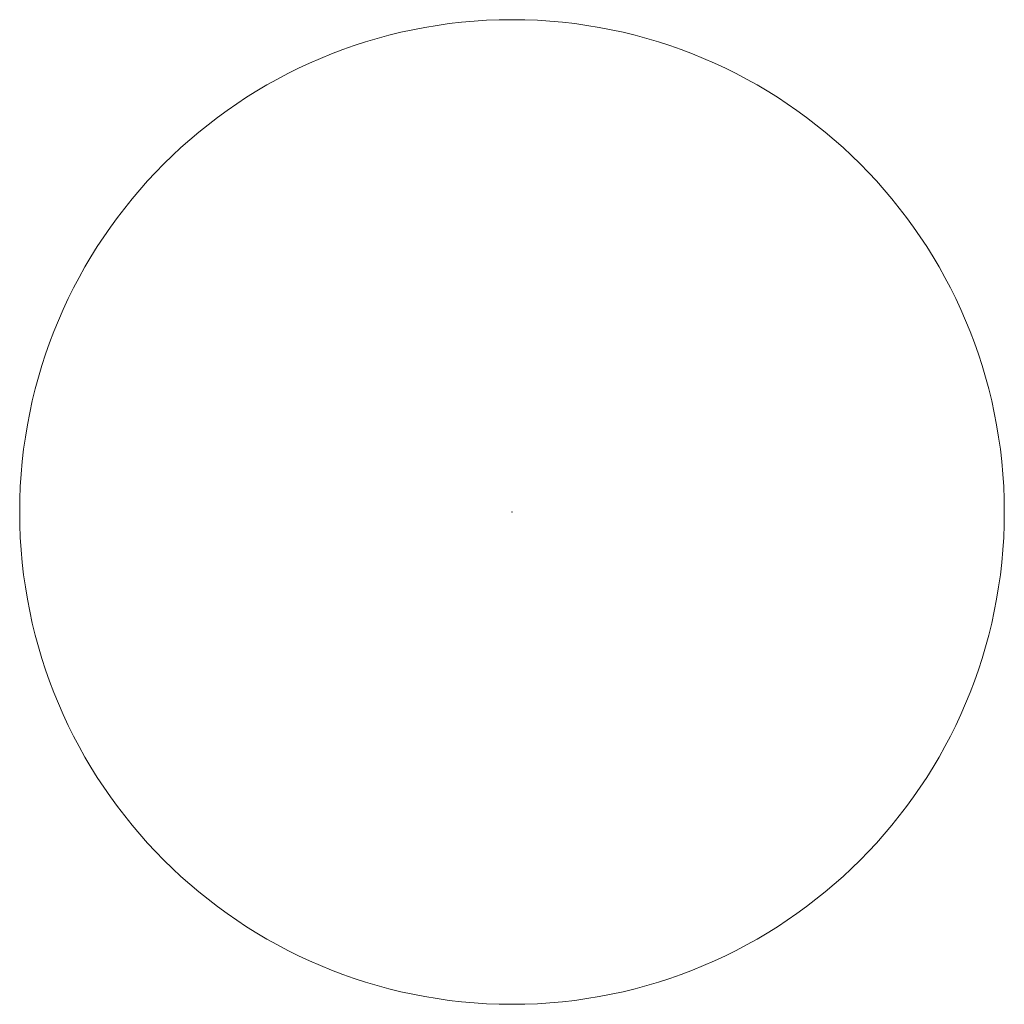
# Model space of a CAD drawing. Header units: metres. Extents: x 6567444 to 13135881, y 5574237 to 11149086.
# Tile 187 of 191: x 6568903.57 to 6568904.07, y 5578446.48 to 5578446.98. Entities that reach past the tile are written whole.
import ezdxf

# ---------------------------------------------------------------- set-up
doc = ezdxf.new("R2010")
doc.units = ezdxf.units.M
doc.layers.add('EGB_PunktGraniczny', color=7, linetype='Continuous', lineweight=18)

# ---------------------------------------------------------------- blocks, each defined once
blk = doc.blocks.new('EGPG_S')
at = {"color": 0, "linetype": 'Continuous', "lineweight": 18}
blk.add_circle((0, 0), 0.5, dxfattribs=at)
blk = doc.blocks.new('_MDCP')
at = {"layer": 'EGB_PunktGraniczny'}
blk.add_point((6568903.82, 5578446.73), dxfattribs=at)
at = {"layer": 'EGB_PunktGraniczny', "linetype": 'Continuous', "xscale": 0.5, "yscale": 0.5, "zscale": 0.5}
blk.add_blockref('EGPG_S', (6568903.82, 5578446.73), dxfattribs=at)
blk = doc.blocks.new('GE.I.6640.1.468.2024_MDCP_dodatkowe pomiary_12.03.2026')
at = {"layer": 'EGB_PunktGraniczny'}
blk.add_point((6568903.82, 5578446.73), dxfattribs=at)
at = {"layer": 'EGB_PunktGraniczny', "linetype": 'Continuous', "xscale": 0.5, "yscale": 0.5, "zscale": 0.5}
blk.add_blockref('EGPG_S', (6568903.82, 5578446.73), dxfattribs=at)

msp = doc.modelspace()

# ---------------------------------------------------------------- block references
at = {"layer": 'Defpoints'}
msp.add_blockref('GE.I.6640.1.468.2024_MDCP_dodatkowe pomiary_12.03.2026', (0, 0), dxfattribs=at)

# ---------------------------------------------------------------- next in the draw order: block references
msp.add_blockref('_MDCP', (0, 0))

doc.saveas('drawing.dxf')
